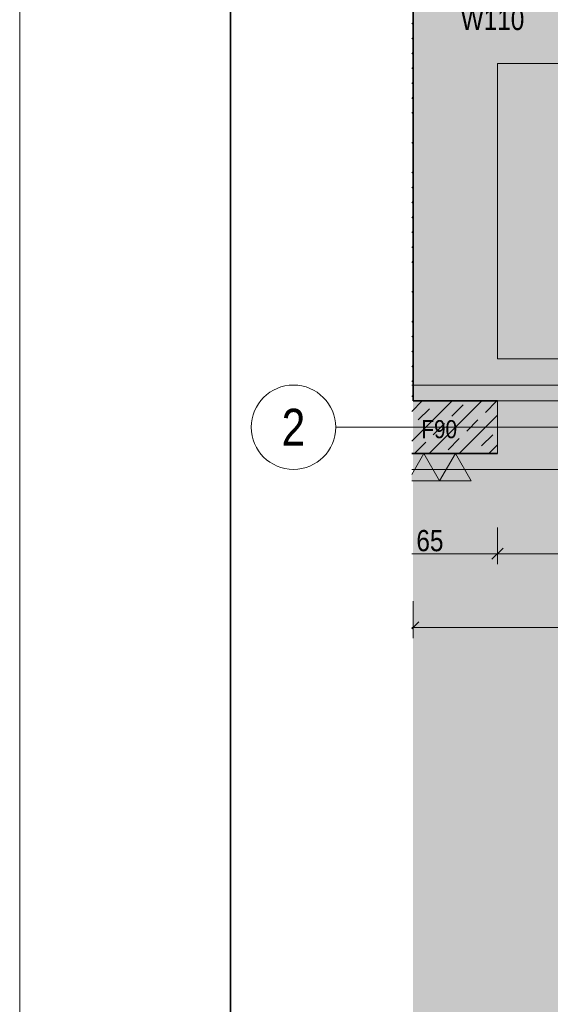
# Model space of a CAD drawing. Extents: x -743 to 300, y 62 to 1112.
# Tile 88 of 179: x -720 to -669, y 780 to 874. Entities that reach past the tile are written whole.
import ezdxf
from ezdxf.enums import TextEntityAlignment as Align
from ezdxf.lldxf.tags import DXFTag

# ---------------------------------------------------------------- set-up
doc = ezdxf.new("R2010")
doc.units = 0
doc.layers.get('0').update_dxf_attribs({"lineweight": 13})
for name, color, linetype, lineweight, true_color in [('00 -Bauelemente -Stahlbeton', 7, 'Continuous', 9, 0xff7fe6), ('30 -34 Innenwände- 1 tragend', 7, 'Continuous', 13, 0xdd0806), ('30 -34 Innenwände- 4 Türen_Fenster', 9, 'Continuous', 15, 0x808080), ('30 -35 Decken- 1 Konstruktion-Träger- Stahlbeton', 7, 'Continuous', 13, 0x33aa00), ('60- 61 allgemeine Ausstattung- 1 Möbel', 9, 'Continuous', 9, 0x808080), ('70 -72 Beschriftung- 2 Beschriftung Bauteile', 7, 'Continuous', 9, 0x9999ff), ('70 -76 Bemaßung- 2 Allgemein', 9, 'Continuous', 5, 0x808080), ('iwb_Layout Achsbezeichung', 1, 'Continuous', 13, 0xff0000), ('iwb_Layout BA_Markierung', 7, 'Continuous', 9, 0xbadcdc)]:
    doc.layers.add(name, color=color, linetype=linetype, lineweight=lineweight, true_color=true_color)
for name, color, linetype, lineweight in [('70 -71 Achsen- 1 Gebäudeachsen', 7, 'STRICHPUNKT2-A06CPV7LL0', 18), ('70 -75 Raumstempel- 3 Wandstempel', 7, 'Continuous', 50), ('iwb_Plankopf Rahmen', 7, 'Continuous', 35)]:
    doc.layers.add(name, color=color, linetype=linetype, lineweight=lineweight)
doc.styles.get("Standard").update_dxf_attribs({"font": 'ARIALN.TTF'})
tags = doc.linetypes.add('grob-A06CPV7GL0', pattern=[14, 3, -8, 3]).pattern_tags.tags
tags[8:9] = [DXFTag(74, 4), DXFTag(75, 0), DXFTag(340, '0'), DXFTag(46, 0.0), DXFTag(50, 0.0), DXFTag(44, 0.0), DXFTag(45, 0.0)]
tags[6:7] = [DXFTag(74, 4), DXFTag(75, 0), DXFTag(340, '0'), DXFTag(46, 0.0), DXFTag(50, 0.0), DXFTag(44, 0.0), DXFTag(45, 0.0)]
tags[4:5] = [DXFTag(74, 4), DXFTag(75, 0), DXFTag(340, '0'), DXFTag(46, 0.0), DXFTag(50, 0.0), DXFTag(44, 0.0), DXFTag(45, 0.0)]
tags = doc.linetypes.add('STRICHPUNKT2', pattern=[12.7, 6.35, -3.175, 0, -3.175]).pattern_tags.tags
tags[10:11] = [DXFTag(74, 4), DXFTag(75, 0), DXFTag(340, '0'), DXFTag(46, 0.0), DXFTag(50, 0.0), DXFTag(44, 0.0), DXFTag(45, 0.0)]
tags[8:9] = [DXFTag(74, 4), DXFTag(75, 0), DXFTag(340, '0'), DXFTag(46, 0.0), DXFTag(50, 0.0), DXFTag(44, 0.0), DXFTag(45, 0.0)]
tags[6:7] = [DXFTag(74, 4), DXFTag(75, 0), DXFTag(340, '0'), DXFTag(46, 0.0), DXFTag(50, 0.0), DXFTag(44, 0.0), DXFTag(45, 0.0)]
tags[4:5] = [DXFTag(74, 4), DXFTag(75, 0), DXFTag(340, '0'), DXFTag(46, 0.0), DXFTag(50, 0.0), DXFTag(44, 0.0), DXFTag(45, 0.0)]
tags = doc.linetypes.add('STRICHPUNKT2-A06CPV7LL0', pattern=[12.7, 6.35, -3.175, 0, -3.175]).pattern_tags.tags
tags[10:11] = [DXFTag(74, 4), DXFTag(75, 0), DXFTag(340, '0'), DXFTag(46, 0.0), DXFTag(50, 0.0), DXFTag(44, 0.0), DXFTag(45, 0.0)]
tags[8:9] = [DXFTag(74, 4), DXFTag(75, 0), DXFTag(340, '0'), DXFTag(46, 0.0), DXFTag(50, 0.0), DXFTag(44, 0.0), DXFTag(45, 0.0)]
tags[6:7] = [DXFTag(74, 4), DXFTag(75, 0), DXFTag(340, '0'), DXFTag(46, 0.0), DXFTag(50, 0.0), DXFTag(44, 0.0), DXFTag(45, 0.0)]
tags[4:5] = [DXFTag(74, 4), DXFTag(75, 0), DXFTag(340, '0'), DXFTag(46, 0.0), DXFTag(50, 0.0), DXFTag(44, 0.0), DXFTag(45, 0.0)]

# ---------------------------------------------------------------- blocks, each defined once
blk = doc.blocks.new('Polygon-A06CPV78L0')
at = {"color": 0, "linetype": 'ByBlock', "lineweight": -2, "ltscale": 0.13}
blk.add_solid([(-611.222, 86.203), (-682.362, 86.014), (-611.055, 1083.814), (-682.362, 1083.814)], dxfattribs=at)
blk = doc.blocks.new('Referenz-A06CPV7ML0')
at = {"layer": '00 -Bauelemente -Stahlbeton', "color": 0, "linetype": 'Continuous', "ltscale": 0.13}
blk.add_line((-674.352, 832.412), (-674.352, 837.412), dxfattribs=at)
at = {"layer": '30 -34 Innenwände- 1 tragend', "color": 0, "lineweight": 35}
for p, q in [((-682.352, 1002.412), (-682.352, 837.412)), ((-682.352, 837.412), (-674.352, 837.412)), ((-682.489, 832.412), (-674.352, 832.412))]:
    blk.add_line(p, q, dxfattribs=at)
at = {"layer": '30 -34 Innenwände- 1 tragend', "color": 0, "linetype": 'Continuous', "lineweight": -2, "ltscale": 0.13}
for p, q in [((-682.352, 874.912), (-682.352, 837.412)), ((-682.352, 837.412), (-674.352, 837.412)), ((-674.352, 832.412), (-674.352, 837.412)), ((-682.489, 832.412), (-674.352, 832.412))]:
    blk.add_line(p, q, dxfattribs=at)
at = {"layer": '30 -34 Innenwände- 1 tragend', "color": 0, "lineweight": 9}
for p, q in [((-682.489, 873.178), (-682.352, 873.315)), ((-682.489, 873.178), (-682.352, 873.315)), ((-682.489, 871.764), (-682.352, 871.901)), ((-682.489, 871.764), (-682.352, 871.901)), ((-682.489, 870.35), (-682.352, 870.487)), ((-682.489, 870.35), (-682.352, 870.487)), ((-682.489, 868.935), (-682.352, 869.073)), ((-682.489, 868.935), (-682.352, 869.073)), ((-682.489, 867.521), (-682.352, 867.659)), ((-682.489, 867.521), (-682.352, 867.659)), ((-682.489, 866.107), (-682.352, 866.244)), ((-682.489, 866.107), (-682.352, 866.244)), ((-682.489, 864.693), (-682.352, 864.83)), ((-682.489, 864.693), (-682.352, 864.83)), ((-682.489, 861.864), (-682.352, 862.002)), ((-682.489, 861.864), (-682.352, 862.002)), ((-682.489, 859.036), (-682.352, 859.173)), ((-682.489, 859.036), (-682.352, 859.173)), ((-682.489, 857.622), (-682.352, 857.759)), ((-682.489, 857.622), (-682.352, 857.759)), ((-682.489, 856.207), (-682.352, 856.345)), ((-682.489, 856.207), (-682.352, 856.345)), ((-682.489, 854.793), (-682.352, 854.931)), ((-682.489, 854.793), (-682.352, 854.931)), ((-682.489, 853.379), (-682.352, 853.516)), ((-682.489, 853.379), (-682.352, 853.516)), ((-682.489, 851.965), (-682.352, 852.102)), ((-682.489, 851.965), (-682.352, 852.102)), ((-682.489, 850.551), (-682.352, 850.688)), ((-682.489, 850.551), (-682.352, 850.688)), ((-682.489, 847.722), (-682.352, 847.86)), ((-682.489, 847.722), (-682.352, 847.86)), ((-682.489, 844.894), (-682.352, 845.031)), ((-682.489, 844.894), (-682.352, 845.031)), ((-682.489, 843.479), (-682.352, 843.617)), ((-682.489, 843.479), (-682.352, 843.617)), ((-682.489, 842.065), (-682.352, 842.203)), ((-682.489, 842.065), (-682.352, 842.203)), ((-682.489, 840.651), (-682.352, 840.788)), ((-682.489, 840.651), (-682.352, 840.788)), ((-682.489, 839.237), (-682.352, 839.374)), ((-682.489, 839.237), (-682.352, 839.374)), ((-682.489, 837.823), (-682.352, 837.96)), ((-682.489, 837.823), (-682.352, 837.96)), ((-682.489, 836.408), (-681.486, 837.412)), ((-682.489, 833.58), (-678.657, 837.412)), ((-682.489, 836.408), (-681.486, 837.412)), ((-682.489, 833.58), (-678.657, 837.412)), ((-680.829, 832.412), (-675.829, 837.412)), ((-680.829, 832.412), (-675.829, 837.412)), ((-680.104, 837.379), (-680.071, 837.412)), ((-680.104, 837.379), (-680.071, 837.412)), ((-678.69, 835.965), (-677.629, 837.026)), ((-678.69, 835.965), (-677.629, 837.026)), ((-675.508, 836.319), (-674.447, 837.379)), ((-675.508, 836.319), (-674.447, 837.379)), ((-681.872, 835.612), (-680.811, 836.672)), ((-681.872, 835.612), (-680.811, 836.672)), ((-678, 832.412), (-674.352, 836.061)), ((-678, 832.412), (-674.352, 836.061)), ((-680.458, 834.198), (-679.397, 835.258)), ((-680.458, 834.198), (-679.397, 835.258)), ((-677.276, 834.551), (-676.215, 835.612)), ((-677.276, 834.551), (-676.215, 835.612)), ((-675.861, 833.137), (-674.801, 834.198)), ((-675.861, 833.137), (-674.801, 834.198)), ((-682.225, 832.43), (-681.165, 833.49)), ((-682.225, 832.43), (-681.165, 833.49)), ((-679.043, 832.783), (-677.983, 833.844)), ((-679.043, 832.783), (-677.983, 833.844)), ((-675.172, 832.412), (-674.352, 833.232)), ((-675.172, 832.412), (-674.352, 833.232)), ((-676.586, 832.412), (-676.568, 832.43)), ((-676.586, 832.412), (-676.568, 832.43))]:
    blk.add_line(p, q, dxfattribs=at)
at = {"layer": '30 -34 Innenwände- 4 Türen_Fenster', "color": 0, "linetype": 'Continuous', "ltscale": 0.15}
blk.add_line((-674.352, 837.412), (-654.352, 837.412), dxfattribs=at)
at = {"layer": '30 -35 Decken- 1 Konstruktion-Träger- Stahlbeton', "color": 0, "linetype": 'grob-A06CPV7GL0', "lineweight": -2, "ltscale": 0.13}
for p, q in [((-682.489, 838.912), (-612.852, 838.912)), ((-682.489, 830.912), (-612.852, 830.912))]:
    blk.add_line(p, q, dxfattribs=at)
at = {"layer": '60- 61 allgemeine Ausstattung- 1 Möbel', "color": 0, "linetype": 'Continuous', "ltscale": 0.13}
for p, q in [((-674.352, 869.412), (-652.352, 869.412)), ((-674.352, 841.412), (-674.352, 869.412)), ((-652.352, 841.412), (-674.352, 841.412))]:
    blk.add_line(p, q, dxfattribs=at)
at = {"layer": '70 -71 Achsen- 1 Gebäudeachsen', "color": 0, "linetype": 'STRICHPUNKT2-A06CPV7LL0', "ltscale": 0.18}
blk.add_line((-682.489, 834.912), (76.456, 834.912), dxfattribs=at)
at = {"layer": '70 -72 Beschriftung- 2 Beschriftung Bauteile', "color": 0}
for p, q in [((-681.352, 832.412), (-682.489, 830.442)), ((-679.852, 829.814), (-681.352, 832.412)), ((-678.352, 832.412), (-679.852, 829.814)), ((-676.852, 829.814), (-678.352, 832.412)), ((-682.489, 829.814), (-679.852, 829.814)), ((-679.852, 829.814), (-676.852, 829.814))]:
    blk.add_line(p, q, dxfattribs=at)
at = {"layer": '70 -72 Beschriftung- 2 Beschriftung Bauteile', "color": 7, "true_color": 0xffffff}
for points in [[(-679.852, 829.814), (-681.352, 832.412), (-682.489, 830.442)], [(-679.852, 829.814), (-682.489, 830.442), (-682.489, 829.814)]]:
    blk.add_solid(points, dxfattribs=at)
at = {"layer": '70 -76 Bemaßung- 2 Allgemein', "color": 0, "linetype": 'Continuous', "ltscale": 0.13}
for p, q in [((-674.352, 825.412), (-674.352, 821.912)), ((-674.352, 825.412), (-674.352, 821.912)), ((-675.412, 822.912), (-682.489, 822.912)), ((-673.352, 822.912), (-675.412, 822.912)), ((-675.352, 822.912), (-673.291, 822.912)), ((-655.412, 822.912), (-673.291, 822.912)), ((-682.352, 818.412), (-682.352, 814.912)), ((-682.352, 818.412), (-682.352, 814.912)), ((-681.352, 815.912), (-682.489, 815.912)), ((-682.489, 815.912), (-681.291, 815.912)), ((-651.412, 815.912), (-681.291, 815.912))]:
    blk.add_line(p, q, dxfattribs=at)
at = {"layer": '70 -76 Bemaßung- 2 Allgemein', "color": 0, "linetype": 'Continuous', "lineweight": 20, "ltscale": 0.2}
for p, q in [((-673.821, 823.443), (-674.882, 822.382)), ((-674.882, 822.382), (-673.821, 823.443)), ((-681.821, 816.443), (-682.489, 815.775)), ((-682.489, 815.775), (-681.821, 816.443))]:
    blk.add_line(p, q, dxfattribs=at)
at = {"layer": '70 -75 Raumstempel- 3 Wandstempel', "color": 0, "linetype": 'Continuous', "ltscale": 0.5, "attachment_point": 1}
for s, insert, char_height in [('{\\fArial Narrow;W110}', (-677.843, 874.611), 2.01377), ('{\\fArial Narrow;F90}', (-681.574, 835.585), 1.71171)]:
    blk.add_mtext(s, dxfattribs=dict(at, insert=insert, char_height=char_height))
at = {"layer": '70 -76 Bemaßung- 2 Allgemein', "color": 0, "linetype": 'Continuous', "ltscale": 0.13, "insert": (-682.046, 825.163), "char_height": 2.01377, "attachment_point": 1}
blk.add_mtext('{\\fArial Narrow;65}', dxfattribs=at)

msp = doc.modelspace()

# ---------------------------------------------------------------- linework, layer by layer
at = {"layer": 'iwb_Layout Achsbezeichung', "linetype": 'STRICHPUNKT2', "lineweight": 13, "ltscale": 0.39}
msp.add_line((-682.362, 834.912), (-689.698, 834.912), dxfattribs=at)
at = {"layer": 'iwb_Layout Achsbezeichung', "ltscale": 0.39}
msp.add_circle((-693.698, 834.912), 4, dxfattribs=at)
at = {"layer": 'iwb_Plankopf Rahmen', "color": 8, "lineweight": 13, "ltscale": 0.13, "true_color": 0x808080}
msp.add_lwpolyline([(300.353, 62.433), (-719.647, 62.433), (-719.647, 1112.433), (300.353, 1112.433), (300.353, 62.433)], close=True, dxfattribs=at)
at = {"layer": 'iwb_Plankopf Rahmen', "ltscale": 0.35}
msp.add_lwpolyline([(-699.653, 67.433), (-699.653, 1107.433), (295.353, 1107.433), (295.353, 67.433), (-599.647, 67.433), (-699.653, 67.433)], close=True, dxfattribs=at)

# ---------------------------------------------------------------- block references
at = {"color": 8, "lineweight": 13, "ltscale": 0.13, "true_color": 0x808080}
msp.add_blockref('Referenz-A06CPV7ML0', (0, 0), dxfattribs=at)
at = {"layer": 'iwb_Layout BA_Markierung', "ltscale": 0.13}
msp.add_blockref('Polygon-A06CPV78L0', (0, 0), dxfattribs=at)

# ---------------------------------------------------------------- texts
at = {"layer": 'iwb_Layout Achsbezeichung', "ltscale": 0.39}
msp.add_text('2', height=3.5, dxfattribs=at).set_placement((-693.698, 834.912), align=Align.MIDDLE_CENTER)

doc.saveas('drawing.dxf')
